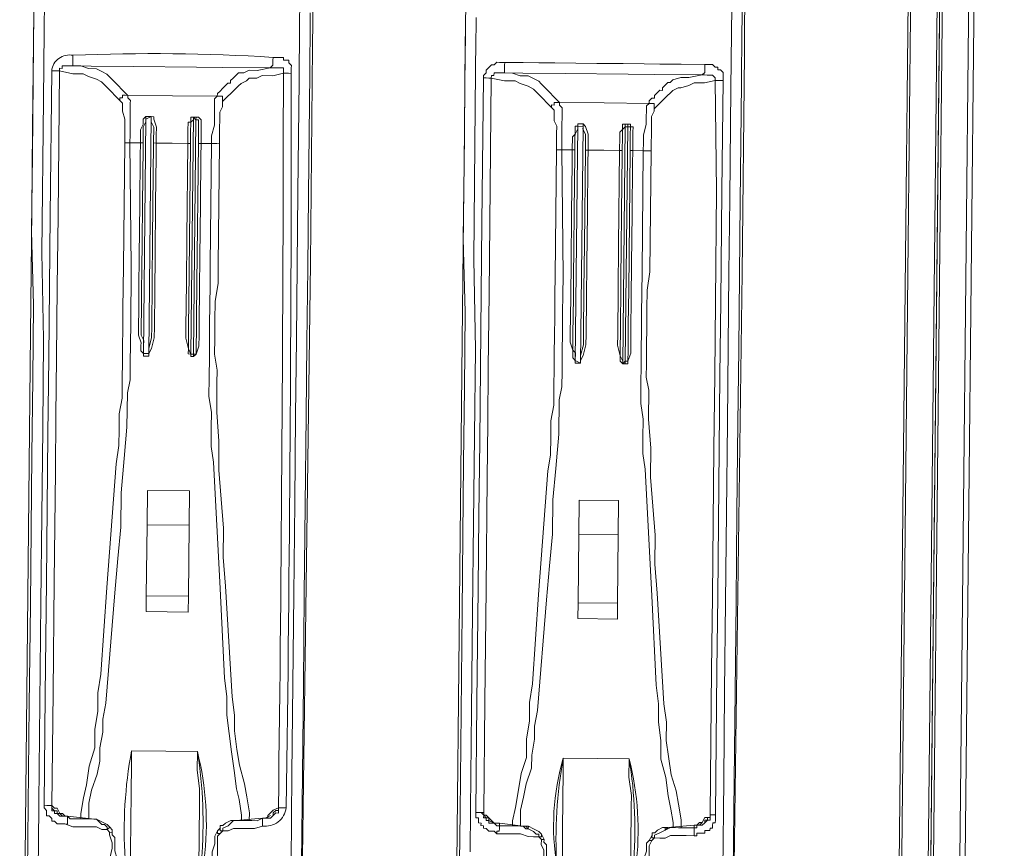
# Model space of a CAD drawing. Header units: metres. Extents: x 779 to 7046, y -512 to 9570.
# Tile 151 of 256: x 2478.031 to 2478.348, y -217.377 to -217.11. Entities that reach past the tile are written whole.
import ezdxf

# ---------------------------------------------------------------- set-up
doc = ezdxf.new("R2010")
doc.units = ezdxf.units.M
doc.linetypes.add('CIĄGłA', pattern=[0])
doc.layers.add('PDF _Geometria', color=7, linetype='Continuous')

# ---------------------------------------------------------------- blocks, each defined once
blk = doc.blocks.new('DYSTRYBUTOR WAYNE HELIX 4 PRODUKTY')
at = {"layer": 'PDF _Geometria', "lineweight": 9}
for points in [[(287.369, 70.693), (287.369, 44.149), (292.797, 44.149), (292.797, 180.26)], [(293.73, 180.26), (293.73, 44.064), (292.881, 44.149), (292.881, 180.26)], [(293.73, 44.064), (293.814, 44.064), (293.814, 180.26), (293.814, 180.006), (293.814, 43.979), (293.814, 44.064)], [(294.832, 180.006), (294.832, 180.26), (294.747, 180.26), (294.747, 180.006), (294.747, 44.064), (293.899, 43.979), (293.899, 180.006), (294.747, 180.006), (294.832, 180.006), (294.917, 180.006), (297.207, 180.006), (297.207, 44.064), (294.917, 44.064), (294.917, 180.006)], [(273.546, 88.332), (273.546, 91.215), (273.546, 94.099), (273.546, 96.982), (273.546, 99.865), (273.546, 102.749), (273.546, 105.123), (273.546, 107.498), (273.546, 109.872), (273.546, 113.773), (273.546, 115.47), (273.546, 115.724)], [(264.641, 115.724), (264.641, 115.385), (264.641, 114.961), (264.641, 114.621), (264.641, 111.06), (264.641, 108.6), (264.726, 106.226), (264.726, 103.851), (264.726, 101.392), (264.726, 99.017), (264.726, 96.558), (264.726, 93.335), (264.726, 90.113), (264.726, 86.89)], [(287.454, 88.247), (287.454, 91.131), (287.454, 94.014), (287.454, 96.897), (287.454, 99.781), (287.454, 102.664), (287.454, 105.039), (287.454, 107.413), (287.454, 109.788), (287.454, 113.604), (287.454, 115.3), (287.454, 115.639), (287.454, 115.894)], [(278.549, 115.639), (278.549, 115.3), (278.549, 114.876), (278.549, 114.537), (278.549, 110.89), (278.549, 108.516), (278.634, 106.141), (278.634, 103.682), (278.634, 101.307), (278.634, 98.933), (278.634, 96.473), (278.634, 93.251), (278.634, 90.028), (278.634, 86.806)], [(264.981, 70.269), (264.811, 70.523), (264.726, 70.693), (264.726, 71.117), (264.641, 71.541), (264.726, 71.965), (264.726, 72.389), (264.641, 79.003), (264.641, 105.293), (264.641, 109.279), (264.641, 111.908), (264.641, 113.773), (264.641, 115.554), (264.641, 116.063), (264.641, 116.487), (264.726, 116.826), (264.896, 116.996)], [(265.065, 87.484), (265.065, 88.841), (265.065, 90.198), (265.065, 93.42), (265.065, 96.643), (265.065, 99.441), (265.065, 102.24), (265.065, 105.123), (264.981, 107.922), (264.981, 112.841), (264.981, 115.046), (264.981, 115.385), (264.981, 115.724)], [(273.207, 116.148), (273.207, 115.3), (273.207, 113.519), (273.207, 109.957), (273.207, 107.583), (273.207, 105.208), (273.207, 102.749), (273.207, 99.95), (273.207, 96.982), (273.207, 94.099), (273.207, 91.215), (273.207, 88.332)], [(273.376, 116.996), (273.461, 116.911), (273.546, 116.742), (273.546, 116.572), (273.631, 116.318), (273.631, 115.47), (273.631, 114.621), (273.631, 107.667), (273.546, 79.767), (273.546, 72.813), (273.546, 71.625), (273.546, 71.117), (273.461, 70.693), (273.376, 70.523), (273.292, 70.269)], [(278.804, 70.184), (278.719, 70.438), (278.634, 70.608), (278.634, 71.032), (278.549, 71.456), (278.634, 71.88), (278.634, 72.304), (278.549, 78.919), (278.549, 105.208), (278.549, 109.194), (278.549, 111.823), (278.549, 113.689), (278.549, 115.47), (278.549, 115.978), (278.549, 116.402), (278.634, 116.742), (278.804, 116.911)], [(278.973, 88.756), (278.973, 90.113), (278.973, 93.335), (278.973, 96.473), (278.973, 99.357), (278.973, 102.155), (278.973, 104.954), (278.889, 107.837), (278.889, 112.756), (278.889, 114.961), (278.889, 115.3), (278.889, 115.639)], [(287.115, 116.063), (287.115, 115.215), (287.115, 113.434), (287.115, 109.872), (287.115, 107.498), (287.115, 105.123), (287.115, 102.664), (287.115, 99.781), (287.115, 96.897), (287.115, 94.014), (287.115, 91.131), (287.115, 88.247)], [(287.284, 116.911), (287.369, 116.826), (287.454, 116.657), (287.454, 116.402), (287.539, 116.233), (287.539, 115.385), (287.539, 114.537), (287.539, 107.498), (287.454, 79.682), (287.454, 72.643), (287.454, 71.541), (287.454, 71.032), (287.369, 70.608), (287.284, 70.438), (287.2, 70.184)], [(279.143, 113.689), (279.143, 113.773), (279.228, 113.858), (279.228, 113.943), (279.313, 114.028), (279.397, 114.113), (279.482, 114.113), (279.567, 114.197), (279.652, 114.197), (279.737, 114.197), (279.822, 114.197)], [(279.822, 114.197), (280.415, 114.197), (280.924, 114.197), (281.433, 114.197), (282.111, 114.197), (282.79, 114.197), (283.214, 114.197), (283.638, 114.197), (284.316, 114.197), (284.825, 114.197), (285.503, 114.197), (286.267, 114.197)], [(279.822, 114.197), (279.822, 114.113), (279.822, 114.028), (279.822, 113.943), (279.822, 113.858), (280.076, 113.858), (280.33, 113.773), (280.585, 113.773), (280.754, 113.689), (280.924, 113.604), (281.009, 113.519), (281.094, 113.434), (281.602, 112.925)], [(286.182, 113.858), (286.267, 113.943), (286.267, 114.028), (286.267, 114.113), (286.267, 114.197)], [(286.267, 114.197), (286.351, 114.197), (286.436, 114.197), (286.521, 114.197), (286.606, 114.113), (286.691, 114.113), (286.691, 114.028), (286.776, 114.028), (286.86, 113.943), (286.86, 113.858), (286.86, 113.773), (286.86, 113.689)], [(265.914, 113.943), (265.829, 113.943), (265.744, 113.943), (265.659, 113.943), (265.574, 113.943), (265.574, 113.858), (265.489, 113.858), (265.489, 113.773)], [(272.274, 113.943), (270.747, 113.943), (269.899, 113.943), (267.864, 113.943), (266.507, 113.943), (265.914, 113.943)], [(270.578, 113.01), (270.578, 113.095), (270.663, 113.18), (270.747, 113.265), (270.832, 113.349), (270.917, 113.434), (271.002, 113.434), (271.002, 113.519), (271.087, 113.604), (271.171, 113.689), (271.256, 113.773), (271.426, 113.773), (271.595, 113.858), (271.85, 113.858), (272.274, 113.943)], [(272.274, 113.943), (272.359, 113.943), (272.443, 113.943), (272.528, 113.943), (272.613, 113.943), (272.698, 113.943), (272.698, 113.858), (272.698, 113.773), (272.359, 113.689), (272.019, 113.689), (271.85, 113.604), (271.595, 113.604), (271.511, 113.519), (271.341, 113.434), (271.256, 113.349), (271.171, 113.265), (270.747, 112.841)], [(279.822, 113.858), (279.737, 113.858), (279.652, 113.858), (279.567, 113.858), (279.482, 113.858), (279.482, 113.773), (279.397, 113.773), (279.397, 113.689)], [(286.182, 113.858), (284.655, 113.858), (283.807, 113.858), (281.772, 113.858), (280.415, 113.858), (279.822, 113.858)], [(284.486, 112.925), (284.486, 113.01), (284.571, 113.095), (284.655, 113.095), (284.655, 113.18), (284.74, 113.265), (284.825, 113.349), (284.91, 113.349), (284.91, 113.434), (284.995, 113.519), (285.079, 113.604), (285.164, 113.604), (285.249, 113.689), (285.503, 113.773), (285.758, 113.773), (286.182, 113.858)], [(286.182, 113.858), (286.267, 113.858), (286.351, 113.858), (286.436, 113.858), (286.521, 113.858), (286.606, 113.773), (286.606, 113.689), (286.267, 113.604), (285.927, 113.604), (285.758, 113.519), (285.503, 113.434), (285.419, 113.434), (285.249, 113.349), (285.164, 113.265), (285.079, 113.18), (284.655, 112.756)], [(265.489, 113.773), (265.405, 113.773), (265.32, 113.773), (265.235, 113.773)], [(265.489, 113.773), (265.489, 109.109), (265.489, 106.819), (265.489, 104.53), (265.489, 102.664), (265.489, 100.883), (265.489, 97.321), (265.489, 93.76), (265.489, 90.113)], [(267.44, 112.841), (267.016, 113.265), (266.931, 113.349), (266.846, 113.434), (266.677, 113.519), (266.422, 113.604), (266.253, 113.689), (265.914, 113.689), (265.489, 113.773)], [(279.143, 90.028), (279.143, 93.59), (279.143, 97.236), (279.143, 99.611), (279.143, 101.986), (279.143, 104.36), (279.143, 106.735), (279.143, 109.024), (279.143, 113.689)], [(279.397, 113.689), (279.313, 113.689), (279.228, 113.689), (279.143, 113.689)], [(279.397, 113.689), (279.397, 109.024), (279.397, 106.735), (279.397, 104.36), (279.397, 102.579), (279.397, 100.798), (279.397, 97.237), (279.397, 93.59), (279.397, 90.028), (279.397, 89.943)], [(281.348, 112.756), (280.924, 113.18), (280.839, 113.265), (280.754, 113.349), (280.585, 113.434), (280.33, 113.519), (280.161, 113.604), (279.822, 113.604), (279.397, 113.689)], [(286.606, 113.689), (286.691, 113.689), (286.776, 113.689), (286.86, 113.689)], [(286.606, 113.689), (286.691, 110.127), (286.691, 106.565), (286.691, 104.19), (286.691, 101.816), (286.691, 99.441), (286.691, 97.067), (286.691, 94.692), (286.691, 92.403), (286.691, 90.028), (286.691, 89.943), (286.691, 90.028)], [(286.86, 113.689), (286.86, 110.127), (286.86, 106.565), (286.86, 104.191), (286.86, 101.816), (286.86, 99.441), (286.86, 97.067), (286.86, 94.692), (286.86, 92.403), (286.86, 90.028)], [(267.44, 112.841), (267.44, 112.925), (267.525, 112.925), (267.525, 113.01), (267.61, 113.01), (267.694, 113.01), (269.136, 113.01), (270.578, 113.01), (270.663, 113.01), (270.747, 113.01), (270.747, 112.925), (270.747, 112.841)], [(270.408, 111.484), (270.408, 111.738), (270.493, 112.077), (270.493, 112.332), (270.493, 112.501), (270.493, 112.586), (270.493, 112.756), (270.493, 112.841), (270.493, 112.925), (270.578, 113.01)], [(281.348, 112.756), (281.348, 112.841), (281.433, 112.841), (281.433, 112.925), (281.518, 112.925), (281.602, 112.925), (283.044, 112.925), (284.486, 112.925), (284.571, 112.925), (284.655, 112.925), (284.655, 112.841), (284.655, 112.756)], [(281.602, 112.925), (281.602, 112.841), (281.687, 112.756), (281.687, 112.671), (281.687, 112.501), (281.687, 112.417), (281.687, 112.247), (281.687, 111.908), (281.687, 111.653), (281.687, 111.399)], [(284.316, 111.399), (284.316, 111.653), (284.316, 111.908), (284.401, 112.247), (284.401, 112.417), (284.401, 112.501), (284.401, 112.671), (284.401, 112.756), (284.401, 112.841), (284.486, 112.925)], [(267.61, 111.484), (267.61, 111.738), (267.61, 111.993), (267.61, 112.247), (267.525, 112.501), (267.525, 112.671), (267.525, 112.756), (267.44, 112.841)], [(270.747, 112.841), (270.747, 112.756), (270.747, 112.671), (270.663, 112.501), (270.663, 112.247), (270.663, 111.993), (270.663, 111.738), (270.663, 111.484)], [(281.518, 111.399), (281.518, 111.653), (281.518, 111.908), (281.518, 112.162), (281.433, 112.332), (281.433, 112.501), (281.433, 112.671), (281.348, 112.756)], [(284.655, 112.756), (284.655, 112.671), (284.571, 112.501), (284.571, 112.332), (284.571, 112.162), (284.571, 111.908), (284.571, 111.653), (284.571, 111.399)], [(268.118, 111.484), (268.118, 111.908), (268.203, 112.077), (268.203, 112.247), (268.288, 112.332)], [(268.288, 112.332), (268.458, 112.332), (268.458, 104.699), (268.288, 104.699), (268.288, 112.247), (268.458, 112.332)], [(268.288, 112.332), (268.288, 112.247)], [(268.458, 112.332), (268.542, 112.332), (268.542, 112.247), (268.627, 111.993), (268.627, 111.738), (268.627, 111.484)], [(268.542, 111.484), (268.542, 111.993), (268.458, 112.162), (268.458, 112.247), (268.458, 112.332)], [(268.458, 112.332), (268.458, 112.332)], [(269.645, 111.484), (269.645, 111.908), (269.645, 112.162), (269.73, 112.162), (269.73, 112.332), (269.815, 112.332)], [(269.815, 112.332), (269.815, 112.247), (269.73, 112.162), (269.73, 112.077), (269.73, 111.908), (269.73, 111.484)], [(269.815, 112.332), (269.899, 112.247), (269.899, 104.699), (269.815, 104.699), (269.815, 112.332), (269.899, 112.332)], [(269.815, 112.332), (269.815, 112.332)], [(269.899, 112.332), (269.984, 112.332), (270.069, 112.247), (270.069, 112.077), (270.069, 111.908), (270.069, 111.738), (270.069, 111.484)], [(269.899, 112.247), (269.899, 112.332)], [(268.288, 112.247), (268.288, 112.162), (268.203, 111.993), (268.203, 111.908), (268.203, 111.484)], [(269.984, 111.484), (269.984, 111.738), (269.984, 111.908), (269.984, 111.993), (269.984, 112.077), (269.984, 112.162), (269.984, 112.247), (269.899, 112.247)], [(282.026, 111.399), (282.026, 111.823), (282.111, 111.908), (282.111, 112.077), (282.111, 112.162), (282.196, 112.162), (282.196, 112.247)], [(282.196, 112.162), (282.196, 112.077), (282.111, 111.908), (282.111, 111.823), (282.111, 111.399)], [(282.196, 112.247), (282.366, 112.247)], [(282.196, 112.247), (282.196, 112.162)], [(282.196, 104.615), (282.196, 112.162), (282.366, 112.162), (282.366, 104.53), (282.196, 104.53)], [(282.366, 112.162), (282.366, 112.247), (282.45, 112.162), (282.535, 111.908), (282.535, 111.653), (282.535, 111.399)], [(282.45, 111.399), (282.45, 111.908), (282.366, 112.077), (282.366, 112.162)], [(283.553, 111.399), (283.553, 111.823), (283.553, 111.993), (283.638, 112.077), (283.638, 112.162), (283.638, 112.247), (283.723, 112.247)], [(283.723, 112.247), (283.723, 112.162), (283.638, 112.077), (283.638, 111.993), (283.638, 111.823), (283.638, 111.399)], [(283.723, 112.247), (283.807, 112.247)], [(283.807, 104.53), (283.723, 104.53), (283.723, 112.162), (283.807, 112.162), (283.807, 104.615), (283.723, 104.53)], [(283.807, 112.247), (283.892, 112.247), (283.892, 112.162), (283.977, 112.162), (283.977, 111.993), (283.977, 111.823), (283.977, 111.568), (283.977, 111.399)], [(283.807, 112.162), (283.807, 112.247)], [(283.892, 111.399), (283.892, 111.569), (283.892, 111.823), (283.892, 111.908), (283.892, 111.993), (283.892, 112.077), (283.892, 112.162), (283.807, 112.162)], [(266.422, 89.689), (266.422, 89.858), (266.507, 90.367), (266.592, 90.791), (266.677, 91.385), (266.846, 91.979), (266.846, 92.572), (266.931, 93.166), (266.931, 93.759), (267.016, 94.353), (267.186, 97.152), (267.44, 101.138), (267.525, 101.731), (267.525, 102.24), (267.525, 102.749), (267.61, 103.258), (267.61, 103.851), (267.61, 104.445), (267.61, 104.954), (267.61, 105.463), (267.61, 106.141), (267.61, 106.819), (267.61, 107.498), (267.61, 111.484)], [(268.203, 111.484), (268.118, 111.484), (267.779, 111.484), (267.694, 111.484), (267.61, 111.484)], [(268.458, 104.615), (268.288, 104.615), (268.288, 104.699), (268.203, 104.784), (268.203, 104.954), (268.203, 105.039), (268.118, 105.293), (268.118, 105.632), (268.118, 106.056), (268.118, 106.819), (268.118, 107.837), (268.118, 109.533), (268.118, 111.06), (268.118, 111.484)], [(268.203, 111.484), (268.203, 111.314), (268.203, 110.466), (268.203, 107.328), (268.203, 106.819), (268.203, 106.056), (268.203, 105.632), (268.203, 105.293), (268.288, 105.123), (268.288, 104.954), (268.288, 104.869), (268.288, 104.784), (268.288, 104.699)], [(268.627, 111.484), (268.627, 111.06), (268.627, 109.533), (268.627, 107.837), (268.627, 106.735), (268.627, 105.547), (268.627, 105.208), (268.542, 104.869), (268.458, 104.699), (268.458, 104.615)], [(268.458, 104.615), (268.458, 104.699), (268.458, 104.869), (268.542, 105.208), (268.542, 105.547), (268.542, 106.989), (268.542, 108.431), (268.542, 111.484)], [(269.73, 111.484), (269.645, 111.484), (269.136, 111.484), (268.627, 111.484), (268.542, 111.484)], [(269.899, 104.699), (269.899, 104.615), (269.815, 104.615), (269.815, 104.699), (269.73, 104.699), (269.73, 104.869), (269.645, 105.208), (269.645, 105.547), (269.645, 106.989), (269.645, 108.431), (269.645, 111.484)], [(269.73, 111.484), (269.73, 111.314), (269.73, 110.466), (269.73, 107.328), (269.73, 105.547), (269.73, 105.208), (269.73, 104.869), (269.815, 104.699)], [(270.069, 111.484), (270.069, 111.06), (270.069, 109.533), (270.069, 107.837), (270.069, 106.819), (270.069, 105.717), (270.069, 105.293), (270.069, 104.954), (269.984, 104.699), (269.899, 104.615)], [(269.899, 104.699), (269.984, 104.699), (269.984, 104.784), (269.984, 104.954), (269.984, 105.463), (269.984, 105.887), (269.984, 106.989), (269.984, 111.484)], [(270.663, 111.484), (270.578, 111.484), (270.493, 111.484), (270.408, 111.484), (270.069, 111.484), (269.984, 111.484)], [(271.595, 89.689), (271.595, 89.858), (271.511, 90.367), (271.426, 90.707), (271.341, 91.3), (271.256, 91.894), (271.171, 92.487), (271.087, 93.081), (271.087, 93.675), (271.002, 94.268), (270.832, 97.152), (270.578, 101.222), (270.493, 101.731), (270.493, 102.325), (270.493, 102.834), (270.408, 103.342), (270.408, 103.936), (270.408, 104.615), (270.408, 105.123), (270.408, 105.632), (270.408, 106.311), (270.408, 106.904), (270.408, 107.583), (270.408, 111.484)], [(270.663, 111.484), (270.663, 107.583), (270.663, 106.989), (270.578, 106.395), (270.578, 105.802), (270.578, 105.208), (270.578, 104.699), (270.663, 104.191), (270.663, 103.766), (270.663, 102.834), (270.747, 101.901), (270.747, 100.968), (270.832, 100.035), (270.917, 99.102), (270.917, 98.169), (271.002, 97.237), (271.256, 93.675), (271.341, 93.081), (271.341, 92.572), (271.426, 91.979), (271.511, 91.47), (271.68, 90.876), (271.765, 90.452), (271.85, 89.943), (271.85, 89.689)], [(280.33, 89.604), (280.33, 89.774), (280.415, 90.198), (280.5, 90.707), (280.585, 91.3), (280.754, 91.809), (280.754, 92.403), (280.839, 92.996), (280.839, 93.59), (280.924, 94.184), (281.094, 97.067), (281.348, 101.053), (281.433, 101.562), (281.433, 102.155), (281.433, 102.664), (281.518, 103.173), (281.518, 103.766), (281.518, 104.36), (281.518, 104.869), (281.518, 105.378), (281.518, 106.056), (281.518, 106.735), (281.518, 107.328), (281.518, 111.399)], [(281.687, 111.399), (281.772, 107.328), (281.772, 106.735), (281.772, 106.141), (281.772, 105.547), (281.772, 104.869), (281.772, 104.275), (281.772, 103.766), (281.687, 103.342), (281.687, 102.24), (281.602, 101.138), (281.518, 100.12), (281.518, 99.017), (281.433, 98), (281.348, 96.897), (281.094, 93.335), (281.009, 92.827), (281.009, 92.403), (280.924, 91.894), (280.924, 91.47), (280.754, 90.961), (280.67, 90.537), (280.585, 90.113), (280.585, 89.689), (280.585, 89.604)], [(282.111, 111.399), (282.026, 111.399), (281.687, 111.399), (281.602, 111.399), (281.518, 111.399)], [(282.196, 104.53), (282.196, 104.615), (282.111, 104.699), (282.111, 104.784), (282.111, 104.954), (282.026, 105.208), (282.026, 105.547), (282.026, 105.971), (282.026, 106.735), (282.026, 107.752), (282.026, 109.364), (282.026, 110.975), (282.026, 111.399)], [(282.111, 111.399), (282.111, 111.229), (282.111, 110.381), (282.111, 107.243), (282.111, 106.735), (282.111, 105.971), (282.111, 105.547), (282.111, 105.208), (282.111, 104.954), (282.196, 104.869), (282.196, 104.784), (282.196, 104.699), (282.196, 104.615)], [(282.535, 111.399), (282.535, 110.975), (282.535, 109.364), (282.535, 107.752), (282.535, 106.65), (282.535, 105.463), (282.535, 105.123), (282.45, 104.784), (282.366, 104.615), (282.366, 104.53)], [(282.366, 104.53), (282.366, 104.615), (282.366, 104.784), (282.45, 105.123), (282.45, 105.463), (282.45, 106.904), (282.45, 108.346), (282.45, 111.399)], [(283.638, 111.399), (283.553, 111.399), (283.044, 111.399), (282.535, 111.399), (282.45, 111.399)], [(283.723, 104.53), (283.638, 104.615), (283.638, 104.784), (283.553, 105.123), (283.553, 105.463), (283.553, 106.904), (283.553, 108.346), (283.553, 111.399)], [(283.638, 111.399), (283.638, 111.229), (283.638, 110.381), (283.638, 107.243), (283.638, 105.463), (283.638, 105.123), (283.638, 104.784), (283.723, 104.615), (283.723, 104.53)], [(283.977, 111.399), (283.977, 110.975), (283.977, 109.364), (283.977, 107.752), (283.977, 106.65), (283.977, 105.632), (283.977, 105.208), (283.977, 104.869), (283.892, 104.615), (283.892, 104.53), (283.807, 104.53)], [(283.807, 104.615), (283.892, 104.615), (283.892, 104.699), (283.892, 104.869), (283.892, 105.378), (283.892, 105.802), (283.892, 106.904), (283.892, 111.399)], [(284.571, 111.399), (284.486, 111.399), (284.401, 111.399), (284.316, 111.399), (283.977, 111.399), (283.892, 111.399)], [(285.503, 89.604), (285.503, 89.774), (285.419, 90.198), (285.334, 90.622), (285.249, 91.215), (285.079, 91.809), (285.079, 92.403), (284.995, 92.996), (284.995, 93.59), (284.91, 94.184), (284.74, 97.067), (284.486, 101.138), (284.401, 101.646), (284.401, 102.155), (284.401, 102.749), (284.316, 103.258), (284.316, 103.851), (284.316, 104.53), (284.316, 105.039), (284.316, 105.547), (284.316, 106.141), (284.316, 106.819), (284.316, 107.498), (284.316, 111.399)], [(284.571, 111.399), (284.571, 107.498), (284.486, 106.904), (284.486, 106.311), (284.486, 105.717), (284.486, 105.123), (284.486, 104.53), (284.486, 104.106), (284.571, 103.682), (284.571, 102.749), (284.655, 101.816), (284.655, 100.883), (284.74, 99.95), (284.825, 99.017), (284.825, 98.085), (284.91, 97.152), (285.164, 93.59), (285.249, 92.996), (285.249, 92.403), (285.334, 91.894), (285.419, 91.3), (285.588, 90.791), (285.673, 90.367), (285.758, 89.858), (285.758, 89.604)], [(268.288, 104.699), (268.288, 104.615)], [(269.815, 104.615), (269.815, 104.699)], [(282.366, 104.53), (282.196, 104.615), (282.196, 104.53)], [(282.366, 104.53), (282.366, 104.53)], [(283.723, 104.53), (283.723, 104.53)], [(283.807, 104.53), (283.807, 104.615)], [(269.815, 99.187), (269.815, 100.289), (268.458, 100.289), (268.458, 99.187)], [(283.638, 99.017), (283.638, 100.12), (282.366, 100.12), (282.366, 99.017)], [(269.815, 96.897), (269.815, 99.187), (268.458, 99.187), (268.458, 96.897)], [(283.638, 96.812), (283.638, 99.017), (282.366, 99.017), (282.366, 96.812)], [(265.489, 90.113), (265.405, 90.113), (265.32, 90.113), (265.235, 90.113)], [(265.489, 90.113), (265.489, 90.028), (265.489, 89.943), (265.574, 89.943), (265.574, 89.858), (265.659, 89.858), (265.744, 89.774), (265.829, 89.774), (265.914, 89.774), (265.998, 89.774), (265.998, 89.689), (265.998, 89.604), (265.998, 89.519), (265.914, 89.519)], [(265.489, 90.113), (265.489, 90.113)], [(265.489, 90.028), (265.489, 90.113), (265.574, 90.028), (265.659, 90.028), (265.744, 89.858), (265.829, 89.774)], [(265.489, 90.028), (265.489, 90.113)], [(272.783, 90.113), (272.783, 90.113)], [(265.659, 89.858), (265.659, 89.943), (265.574, 89.943), (265.489, 90.028)], [(266.762, 89.689), (266.846, 89.689), (266.931, 89.689), (266.762, 89.689), (265.998, 89.774), (265.914, 89.774), (265.829, 89.858), (265.659, 89.858)], [(266.931, 89.689), (266.846, 89.689), (266.762, 89.689), (266.677, 89.689), (266.507, 89.689), (266.422, 89.689), (266.338, 89.689), (266.253, 89.689), (266.168, 89.689), (266.083, 89.689), (265.998, 89.774)], [(265.998, 89.774), (265.998, 89.774)], [(272.274, 89.774), (272.104, 89.689), (271.935, 89.689), (271.765, 89.689), (271.511, 89.689), (271.341, 89.689), (271.171, 89.519), (271.002, 89.434), (271.002, 89.35), (270.917, 89.265), (270.832, 89.18), (270.832, 89.01), (270.832, 88.756), (270.832, 88.332), (270.917, 87.569), (270.832, 87.314), (270.747, 87.145), (270.578, 86.721)], [(272.528, 89.858), (272.359, 89.774), (272.274, 89.774), (271.426, 89.689), (271.256, 89.689)], [(272.274, 89.774), (272.274, 89.774)], [(272.783, 90.028), (272.698, 90.028), (272.613, 89.943), (272.613, 89.858)], [(279.822, 89.35), (279.737, 89.434), (279.652, 89.434), (279.567, 89.434), (279.482, 89.519), (279.397, 89.519), (279.397, 89.604), (279.313, 89.604), (279.313, 89.689), (279.228, 89.689), (279.228, 89.774), (279.228, 89.858), (279.143, 89.858), (279.143, 89.943), (279.143, 90.028)], [(279.143, 90.028), (279.228, 90.028), (279.313, 90.028), (279.397, 90.028), (279.397, 89.943)], [(279.313, 90.028), (279.397, 89.943), (279.397, 89.858), (279.482, 89.858), (279.482, 89.774), (279.567, 89.774), (279.567, 89.689), (279.652, 89.689), (279.737, 89.689), (279.822, 89.604), (279.906, 89.604), (279.906, 89.519), (279.906, 89.434), (279.822, 89.434), (279.822, 89.35)], [(279.737, 89.689), (279.652, 89.774), (279.567, 89.858), (279.482, 89.943), (279.397, 89.943), (279.313, 90.028)], [(279.397, 89.943), (279.397, 89.943)], [(279.567, 89.774), (279.567, 89.858), (279.482, 89.858), (279.398, 89.943)], [(280.839, 89.604), (280.67, 89.604), (279.906, 89.689), (279.822, 89.689), (279.737, 89.689), (279.567, 89.774)], [(286.436, 89.774), (286.351, 89.774), (286.267, 89.689), (286.182, 89.689), (285.334, 89.604), (285.164, 89.604)], [(286.86, 90.028), (286.86, 89.943), (286.86, 89.858), (286.86, 89.774), (286.775, 89.774), (286.775, 89.689), (286.775, 89.604), (286.691, 89.604), (286.691, 89.519), (286.606, 89.519), (286.521, 89.519), (286.521, 89.434), (286.436, 89.434), (286.351, 89.434), (286.267, 89.434), (286.267, 89.35), (286.182, 89.35)], [(286.182, 89.604), (286.267, 89.604), (286.267, 89.689), (286.351, 89.689), (286.436, 89.689), (286.521, 89.774), (286.606, 89.858), (286.691, 89.858), (286.691, 89.943), (286.691, 90.028), (286.776, 90.028), (286.86, 90.028)], [(286.691, 90.028), (286.691, 89.943), (286.521, 89.943), (286.436, 89.774), (286.351, 89.689)], [(286.691, 89.943), (286.606, 89.943), (286.606, 89.858), (286.521, 89.858), (286.521, 89.774)], [(286.691, 89.943), (286.691, 89.943)], [(267.61, 88.417), (267.525, 88.671), (267.525, 88.926), (267.525, 89.095), (267.44, 89.18), (267.44, 89.35), (267.355, 89.434), (267.27, 89.519), (267.101, 89.604), (266.931, 89.689), (267.101, 89.519), (267.186, 89.519), (267.27, 89.434), (267.27, 89.35), (267.355, 89.434)], [(266.931, 89.689), (266.931, 89.689)], [(271.426, 89.689), (271.341, 89.689), (271.256, 89.689), (271.087, 89.604), (271.002, 89.519), (270.917, 89.519), (270.917, 89.434), (270.832, 89.35), (270.747, 89.18), (270.747, 89.095), (270.747, 88.926), (270.663, 88.671), (270.663, 88.417)], [(279.906, 89.689), (279.906, 89.604)], [(280.839, 89.519), (280.754, 89.519), (280.67, 89.604), (280.585, 89.604), (280.415, 89.604), (280.33, 89.604), (280.246, 89.604), (280.161, 89.604), (280.076, 89.604), (279.991, 89.604), (279.906, 89.604)], [(281.518, 88.332), (281.433, 88.586), (281.433, 88.841), (281.433, 89.01), (281.348, 89.095), (281.348, 89.18), (281.263, 89.35), (281.178, 89.434), (281.009, 89.519), (280.839, 89.604), (280.839, 89.519), (280.754, 89.604), (280.67, 89.604)], [(281.263, 89.35), (281.263, 89.265), (281.178, 89.265), (281.178, 89.35), (281.094, 89.35), (281.009, 89.434), (280.839, 89.519)], [(286.182, 89.689), (286.182, 89.604), (286.012, 89.604), (285.843, 89.604), (285.673, 89.604), (285.419, 89.604), (285.249, 89.519), (285.079, 89.434), (284.91, 89.35), (284.91, 89.265), (284.825, 89.18), (284.74, 89.01), (284.74, 88.926), (284.74, 88.671), (284.74, 88.162), (284.74, 87.484), (284.74, 87.23), (284.655, 87.06), (284.486, 86.636)], [(285.334, 89.604), (285.249, 89.519), (285.249, 89.604), (285.164, 89.604), (284.995, 89.519), (284.91, 89.434), (284.825, 89.434), (284.825, 89.35), (284.74, 89.18), (284.655, 89.095), (284.655, 89.01), (284.655, 88.841), (284.571, 88.586), (284.571, 88.332)], [(286.182, 89.604), (286.182, 89.519), (286.182, 89.434), (286.182, 89.35)], [(267.694, 86.721), (267.44, 87.145), (267.44, 87.314), (267.355, 87.569), (267.355, 88.332), (267.44, 88.756), (267.44, 88.926), (267.355, 89.18), (267.355, 89.265), (267.44, 89.265), (267.44, 89.35)], [(270.917, 89.265), (270.832, 89.265), (270.832, 89.35)], [(281.263, 89.18), (281.178, 89.265), (281.009, 89.265), (280.839, 89.265), (280.585, 89.35), (280.33, 89.35), (280.076, 89.35), (279.822, 89.35)], [(281.602, 86.636), (281.348, 87.06), (281.263, 87.23), (281.263, 87.484), (281.263, 88.162), (281.348, 88.671), (281.348, 88.841), (281.263, 89.01), (281.263, 89.18), (281.348, 89.18)], [(284.825, 89.18), (284.74, 89.18)], [(284.91, 89.265), (284.825, 89.265), (284.825, 89.35)], [(286.182, 89.35), (285.927, 89.35), (285.758, 89.35), (285.588, 89.35), (285.419, 89.35), (285.249, 89.265), (285.079, 89.265), (284.91, 89.265)]]:
    blk.add_lwpolyline(points, dxfattribs=at)
for points in [[(267.355, 89.265), (267.27, 89.35), (267.101, 89.35), (266.931, 89.434), (266.677, 89.434), (266.422, 89.434), (266.168, 89.434), (265.914, 89.519), (265.829, 89.519), (265.744, 89.519), (265.659, 89.519), (265.574, 89.604), (265.489, 89.604), (265.489, 89.689), (265.405, 89.774), (265.32, 89.774), (265.32, 89.858), (265.32, 89.943), (265.235, 90.028), (265.235, 90.113), (265.235, 93.675), (265.235, 97.321), (265.235, 99.696), (265.235, 102.07), (265.235, 104.53), (265.235, 106.819), (265.235, 109.109), (265.235, 113.773, -0.44237), (265.914, 114.282), (265.914, 114.197), (265.914, 114.113), (265.914, 114.028), (265.914, 113.943), (266.168, 113.943), (266.422, 113.858), (266.677, 113.858), (266.846, 113.773), (267.016, 113.689), (267.101, 113.604), (267.186, 113.519), (267.694, 113.01), (267.694, 112.925), (267.779, 112.841), (267.779, 112.756), (267.779, 112.586), (267.779, 112.501), (267.779, 112.332), (267.779, 112.077), (267.779, 111.738), (267.779, 111.484), (267.864, 107.498), (267.864, 106.819), (267.864, 106.226), (267.864, 105.632), (267.864, 105.039), (267.864, 104.36), (267.864, 103.851), (267.779, 103.427), (267.779, 102.325), (267.694, 101.307), (267.61, 100.205), (267.61, 99.102), (267.525, 98.085), (267.44, 96.982), (267.186, 93.42), (267.101, 92.911), (267.101, 92.487), (267.016, 91.979), (267.016, 91.555), (266.931, 91.131), (266.762, 90.622), (266.677, 90.198), (266.677, 89.774), (266.677, 89.689)], [(272.274, 113.943), (272.359, 114.028), (272.359, 114.113), (272.359, 114.197), (272.359, 114.282), (272.443, 114.282), (272.528, 114.282), (272.613, 114.282), (272.698, 114.282), (272.698, 114.197), (272.783, 114.197), (272.868, 114.197), (272.868, 114.113), (272.952, 114.028), (272.952, 113.943), (272.952, 113.858), (272.952, 113.773, -0.003571), (273.037, 90.113)], [(272.443, 89.774), (272.443, 89.858), (272.528, 89.943), (272.613, 90.028), (272.783, 90.113), (272.783, 90.028), (272.783, 90.113, 0.002976), (272.698, 113.773), (272.783, 113.773), (272.868, 113.773), (272.952, 113.773)], [(267.779, 86.89), (267.779, 86.975), (267.779, 87.23), (267.779, 87.399), (267.779, 87.569), (267.864, 88.417, -0.062258), (268.034, 91.894, 0.062258), (267.864, 88.417)], [(268.034, 88.417), (268.034, 88.926), (268.034, 89.35), (268.034, 89.858), (268.034, 90.282), (268.034, 90.707), (268.034, 91.3), (268.034, 91.809), (268.034, 91.894), (269.136, 91.894), (270.154, 91.894, -0.09294), (270.408, 88.417)], [(270.493, 86.89), (270.493, 86.975), (270.493, 87.23), (270.408, 87.399), (270.408, 87.569), (270.408, 88.417), (270.323, 88.417, 0.062258), (270.154, 91.894), (270.154, 91.3), (270.239, 90.707), (270.239, 90.367), (270.239, 90.028), (270.239, 89.35), (270.239, 88.926), (270.239, 88.417)], [(281.687, 86.721), (281.687, 86.89), (281.687, 87.06), (281.687, 87.314), (281.687, 87.484), (281.772, 88.332, -0.113142), (281.942, 91.809, 0.062258), (281.772, 88.332)], [(281.942, 88.332), (281.942, 88.841), (281.942, 89.265), (281.942, 89.774), (281.942, 90.198), (281.942, 90.622), (281.942, 91.215), (281.942, 91.724), (281.942, 91.809), (283.044, 91.809), (284.062, 91.809, -0.09294), (284.316, 88.332)], [(284.401, 86.806), (284.401, 86.89), (284.401, 87.06), (284.316, 87.314), (284.316, 87.484), (284.316, 88.332), (284.231, 88.332, 0.062258), (284.062, 91.809), (284.062, 91.215), (284.147, 90.622), (284.147, 90.283), (284.147, 89.943), (284.147, 89.265), (284.147, 88.841), (284.147, 88.332)], [(272.274, 89.519), (272.274, 89.604), (272.274, 89.689), (272.274, 89.774), (272.359, 89.774), (272.443, 89.774), (272.528, 89.774), (272.613, 89.858), (272.698, 89.943), (272.783, 89.943), (272.783, 90.028), (272.783, 90.113), (272.868, 90.113), (272.952, 90.113), (273.037, 90.113, -0.414214), (272.274, 89.519), (272.019, 89.434), (271.85, 89.434), (271.68, 89.434), (271.511, 89.434), (271.341, 89.434), (271.171, 89.35), (271.002, 89.35), (270.917, 89.35), (270.917, 89.434)]]:
    blk.add_lwpolyline(points, format="xyb", dxfattribs=at)
for points in [[(268.458, 96.897), (268.458, 96.388), (269.815, 96.388), (269.815, 96.897)], [(282.366, 96.812), (282.366, 96.304), (283.638, 96.304), (283.638, 96.812)]]:
    blk.add_lwpolyline(points, close=True, dxfattribs=at)
blk.add_arc((269.136, 53.265), 61.102, 86.97676, 93.02324, dxfattribs=at)
blk = doc.blocks.new('B-B')
at = {"xscale": 0.01000000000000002, "yscale": 0.01000000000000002, "zscale": 0.01000000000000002, "rotation": 279.9583443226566}
blk.add_blockref('DYSTRYBUTOR WAYNE HELIX 4 PRODUKTY', (19.55454, -73.32212, -10.04), dxfattribs=at)

msp = doc.modelspace()

# ---------------------------------------------------------------- block references
at = {"layer": 'PDF _Geometria', "linetype": 'CIĄGłA', "rotation": 79.44877770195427}
msp.add_blockref('B-B', (2399.71412, -224.03405, 10.04), dxfattribs=at)

doc.saveas('drawing.dxf')
